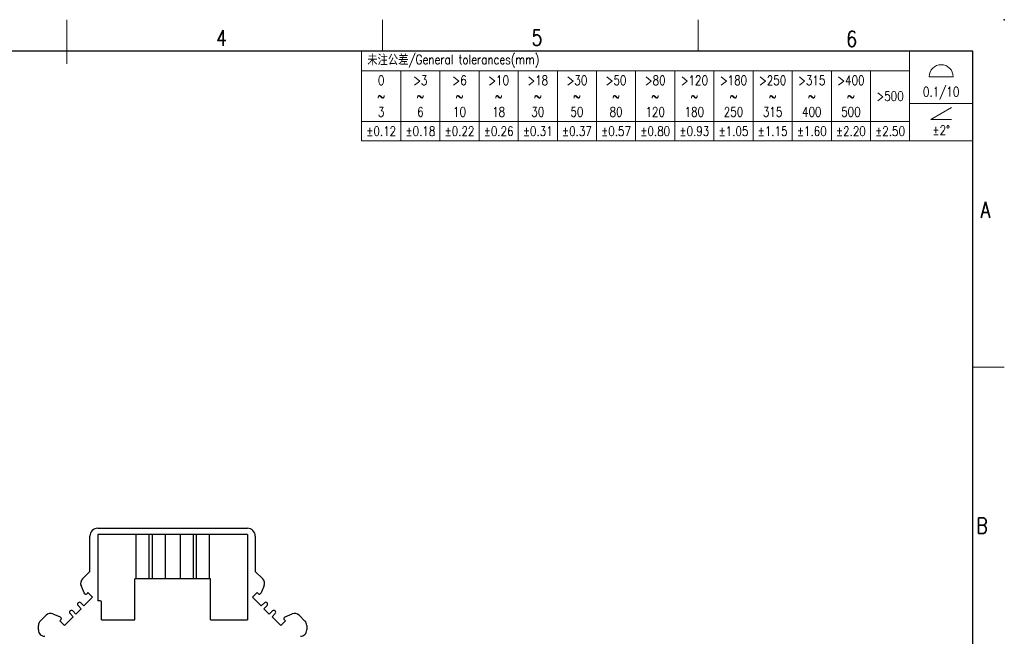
# Model space of a CAD drawing. Header units: inches. Extents: x 3728 to 5725, y -2497 to -825.
# Tile 10 of 10: x 5569 to 5725, y -2384 to -2287. Entities that reach past the tile are written whole.
import ezdxf
from ezdxf.enums import TextEntityAlignment as Align

# ---------------------------------------------------------------- set-up
doc = ezdxf.new("R2010")
doc.units = ezdxf.units.IN
doc.header["$MEASUREMENT"] = 0
doc.layers.get('0').update_dxf_attribs({"lineweight": 30})
for name, color, linetype, lineweight in [('TEXT', 6, 'Continuous', 13), ('尺寸线', 3, 'Continuous', 13), ('轮廓线', 7, 'Continuous', 30)]:
    doc.layers.add(name, color=color, linetype=linetype, lineweight=lineweight)
doc.styles.add('romans-V1.1', font='romans.shx', dxfattribs={"width": 0.8})
doc.styles.add('Romans-高1.8', font='romans.shx', dxfattribs={"width": 0.8, "height": 1.8})
doc.styles.add('romans-高2.5', font='romans.shx', dxfattribs={"width": 0.8, "height": 2.5})
doc.styles.add('romans-高3.5', font='romans.shx', dxfattribs={"width": 0.8, "height": 3.5})
doc.styles.add('宋体-高2.5', font='txt', dxfattribs={"width": 0.8, "height": 2.5})

# ---------------------------------------------------------------- blocks, each defined once
blk = doc.blocks.new('*T3')
at = {"layer": '尺寸线', "color": 0, "linetype": 'ByBlock', "lineweight": -2, "transparency": 16777216}
for p, q in [((0, 0), (96.8, 0)), ((0, 0), (0, -14.2)), ((86.8, 0), (86.8, -14.2)), ((96.8, 0), (96.8, -14.2)), ((0, -3.1), (86.8, -3.1)), ((6.2, -3.1), (6.2, -14.2)), ((12.4, -3.1), (12.4, -14.2)), ((18.6, -3.1), (18.6, -14.2)), ((24.8, -3.1), (24.8, -14.2)), ((31, -3.1), (31, -14.2)), ((37.2, -3.1), (37.2, -14.2)), ((43.4, -3.1), (43.4, -14.2)), ((49.6, -3.1), (49.6, -14.2)), ((55.8, -3.1), (55.8, -14.2)), ((62, -3.1), (62, -14.2)), ((68.2, -3.1), (68.2, -14.2)), ((74.4, -3.1), (74.4, -14.2)), ((80.6, -3.1), (80.6, -14.2)), ((86.8, -8.29), (96.8, -8.29)), ((0, -11.1), (86.8, -11.1)), ((0, -14.2), (96.8, -14.2))]:
    blk.add_line(p, q, dxfattribs=at)
at = {"layer": '尺寸线', "color": 3, "transparency": 16777216, "char_height": 1.5, "style": 'romans-高2.5'}
for s, insert, width, attachment_point in [('{\\fSimSun|b0|i0|c134|p2;\\C256; 未注公差\\Fromans|c134;/General tolerances(mm)}', (0.06, -1.55), 86.68, 4), ('{\\C256;\\P\\P0.1/10}', (91.8, -4.15), 9.88, 5)]:
    blk.add_mtext(s, dxfattribs=dict(at, insert=insert, width=width, attachment_point=attachment_point))
at = {"layer": '尺寸线', "transparency": 16777216, "char_height": 1.5, "attachment_point": 5}
for s, insert, width, style in [('0\\P~\\P3', (3.1, -7.1), 6.08, 'romans-高2.5'), ('>3\\P~\\P6', (9.3, -7.1), 6.08, 'romans-高2.5'), ('>6\\P~\\P10', (15.5, -7.1), 6.08, 'romans-高2.5'), ('>10\\P~\\P18', (21.7, -7.1), 6.08, 'romans-高2.5'), ('>18\\P~\\P30', (27.9, -7.1), 6.08, 'romans-高2.5'), ('>30\\P~\\P50', (34.1, -7.1), 6.08, 'romans-高2.5'), ('>50\\P~\\P80', (40.3, -7.1), 6.08, 'romans-高2.5'), ('>80\\P~\\P120', (46.5, -7.1), 6.08, 'romans-高2.5'), ('>120\\P~\\P180', (52.7, -7.1), 6.08, 'romans-高2.5'), ('>180\\P~\\P250', (58.9, -7.1), 6.08, 'romans-高2.5'), ('>250\\P~\\P315', (65.1, -7.1), 6.08, 'romans-高2.5'), ('>315\\P~\\P400', (71.3, -7.1), 6.08, 'romans-高2.5'), ('>400\\P~\\P500', (77.5, -7.1), 6.08, 'romans-高2.5'), ('>500', (83.7, -7.1), 6.08, 'romans-高2.5'), ('±0.12', (3.1, -12.65), 6.08, 'Romans-高1.8'), ('±0.18', (9.3, -12.65), 6.08, 'romans-V1.1'), ('±0.22', (15.5, -12.65), 6.08, 'romans-V1.1'), ('±0.26', (21.7, -12.65), 6.08, 'romans-V1.1'), ('±0.31', (27.9, -12.65), 6.08, 'romans-V1.1'), ('±0.37', (34.1, -12.65), 6.08, 'romans-V1.1'), ('±0.57', (40.3, -12.65), 6.08, 'romans-V1.1'), ('±0.80', (46.5, -12.65), 6.08, 'romans-V1.1'), ('±0.93', (52.7, -12.65), 6.08, 'romans-V1.1'), ('±1.05', (58.9, -12.65), 6.08, 'romans-V1.1'), ('±1.15', (65.1, -12.65), 6.08, 'romans-V1.1'), ('±1.60', (71.3, -12.65), 6.08, 'romans-V1.1'), ('±2.20', (77.5, -12.65), 6.08, 'romans-V1.1'), ('±2.50', (83.7, -12.65), 6.08, 'romans-V1.1'), ('\\P±2%%D', (91.8, -11.25), 9.88, 'romans-V1.1')]:
    blk.add_mtext(s, dxfattribs=dict(at, insert=insert, width=width, style=style))
blk = doc.blocks.new('DIN16742-TG6(NW)Rev.1.1')
at = {"layer": '尺寸线'}
for p, q in [((89.9, 10.18), (93.7, 10.18)), ((90.17, 3.41), (93.43, 5.3)), ((93.43, 3.41), (90.17, 3.41))]:
    blk.add_line(p, q, dxfattribs=at)
blk.add_arc((91.8, 10.18), 1.9, 0, 180, dxfattribs=at)
blk.add_blockref('*T3', (0, 14.2))
blk = doc.blocks.new('FOR-1754 Rev.1.1-A4客户图')
at = {"layer": 'TEXT'}
for p, q in [((-93.5, 200), (-93.5, 205)), ((-43.5, 200), (-43.5, 205)), ((0, 150), (5, 150))]:
    blk.add_line(p, q, dxfattribs=at)
at = {"layer": '尺寸线'}
blk.add_line((-143.5, 198), (-143.5, 205), dxfattribs=at)
at = {"layer": '轮廓线'}
blk.add_lwpolyline([(-74.67, 0), (0, 0), (0, 200), (-287, 200)], dxfattribs=at)
blk.add_point((5, 205), dxfattribs=at)
at = {"layer": 'TEXT', "style": 'romans-高2.5', "width": 0.8}
for s, p in [('4', (-119.85, 200.85)), ('5', (-69.88, 200.92)), ('6', (-20.04, 200.7)), ('A', (1.24, 173.66)), ('B', (0.57, 123.66))]:
    blk.add_text(s, height=2.5, dxfattribs=at).set_placement(p)
at = {"layer": '尺寸线', "width": 0.8}
for tag, height, style, p in [('/', 2.5, 'romans-高2.5', (-94.89, 30.44)), ('/', 2.5, 'romans-高2.5', (-96.71, 25.38)), ('/', 2.5, 'romans-高2.5', (-102.11, 20.6)), ('15EDGKNM-3.81-XXP-1Y-1000A(H)', 3.5, 'romans-高3.5', (-40.89, 11.73)), ('CENGMZ_2018.10.18', 2.5, 'romans-高2.5', (-97.54, 6.17)), ('15EDGKNM-3.5-C04', 2.5, 'romans-高2.5', (-47.36, 6.2)), ('T0-1', 2.5, 'romans-高2.5', (-5.69, 6.17)), ('CUSTOMER_DRAWING', 2.5, 'romans-高2.5', (-56.48, 1.21)), ('2:1', 2.5, 'romans-高2.5', (-23.28, 1.2)), ('1/1', 2.5, 'romans-高2.5', (-5.77, 1.37))]:
    blk.add_attdef(tag, text='', height=height, dxfattribs=dict(at, style=style)).set_placement(p, align=Align.CENTER)
at = {"layer": '尺寸线', "style": '宋体-高2.5', "width": 0.8}
blk.add_attdef('/', text='', height=2.5, dxfattribs=at).set_placement((-55.64, 31.97), align=Align.MIDDLE_LEFT)

msp = doc.modelspace()

# ---------------------------------------------------------------- linework, layer by layer
at = {"color": 7, "linetype": 'Continuous'}
for p, q in [((5581.771, -2367.34), (5605.471, -2367.34)), ((5580.521, -2374.165), (5580.521, -2368.59)), ((5605.471, -2368.34), (5581.771, -2368.34)), ((5581.771, -2368.34), (5581.771, -2378.84)), ((5587.821, -2368.34), (5587.821, -2375.34)), ((5589.871, -2368.34), (5589.871, -2375.34)), ((5590.371, -2368.34), (5590.371, -2375.34)), ((5592.421, -2368.34), (5592.421, -2375.34)), ((5594.821, -2368.34), (5594.821, -2375.34)), ((5596.871, -2368.34), (5596.871, -2375.34)), ((5597.371, -2368.34), (5597.371, -2375.34)), ((5599.421, -2368.34), (5599.421, -2375.34)), ((5605.471, -2368.34), (5605.471, -2381.84)), ((5606.721, -2368.59), (5606.721, -2374.165)), ((5579.343, -2375.342), (5580.521, -2374.165)), ((5599.621, -2375.34), (5587.621, -2375.34)), ((5587.621, -2381.84), (5587.621, -2375.34)), ((5599.621, -2381.84), (5599.621, -2375.34)), ((5606.721, -2374.165), (5607.898, -2375.342)), ((5579.588, -2377.575), (5579.123, -2376.424)), ((5608.118, -2376.424), (5607.653, -2377.575)), ((5579.57, -2379.643), (5580.949, -2378.265)), ((5579.729, -2377.716), (5579.588, -2377.575)), ((5580.206, -2377.522), (5580.012, -2377.716)), ((5580.949, -2378.265), (5580.206, -2377.522)), ((5607.035, -2377.522), (5606.292, -2378.265)), ((5606.292, -2378.265), (5607.672, -2379.643)), ((5607.229, -2377.716), (5607.035, -2377.522)), ((5607.653, -2377.575), (5607.512, -2377.716)), ((5578.296, -2380.916), (5579.145, -2380.067)), ((5579.145, -2380.067), (5578.65, -2379.572)), ((5579.075, -2379.148), (5579.57, -2379.643)), ((5582.171, -2378.84), (5581.771, -2378.84)), ((5582.371, -2381.84), (5582.371, -2379.04)), ((5607.672, -2379.643), (5608.166, -2379.148)), ((5608.591, -2379.572), (5608.096, -2380.067)), ((5608.096, -2380.067), (5608.945, -2380.916)), ((5572.663, -2382.022), (5573.573, -2381.113)), ((5574.655, -2380.893), (5575.804, -2381.357)), ((5575.804, -2381.357), (5575.945, -2381.498)), ((5576.493, -2382.718), (5577.872, -2381.34)), ((5577.872, -2381.34), (5577.377, -2380.845)), ((5577.802, -2380.421), (5578.296, -2380.916)), ((5608.945, -2380.916), (5609.439, -2380.421)), ((5609.864, -2380.845), (5609.369, -2381.34)), ((5609.369, -2381.34), (5610.748, -2382.718)), ((5611.296, -2381.498), (5611.437, -2381.357)), ((5611.437, -2381.357), (5612.586, -2380.893)), ((5613.668, -2381.113), (5614.578, -2382.022)), ((5572.371, -2383.44), (5572.371, -2382.729)), ((5575.945, -2381.781), (5575.751, -2381.976)), ((5575.751, -2381.976), (5576.493, -2382.718)), ((5582.371, -2381.84), (5587.621, -2381.84)), ((5599.621, -2381.84), (5605.471, -2381.84)), ((5610.748, -2382.718), (5611.49, -2381.976)), ((5611.49, -2381.976), (5611.296, -2381.781)), ((5614.871, -2382.729), (5614.871, -2383.44))]:
    msp.add_line(p, q, dxfattribs=at)
for centre, radius, start, end in [((5581.771, -2368.59), 1.25, 90, 180), ((5605.471, -2368.59), 1.25, 0, 90), ((5580.05, -2376.05), 1, 134.99999, 201.98657), ((5607.191, -2376.05), 1, 338.01343, 45.00001), ((5579.871, -2377.575), 0.2, 224.98659, 314.98667), ((5607.37, -2377.575), 0.2, 225.01333, 315.01341), ((5578.862, -2379.36), 0.3, 44.9865, 224.9865), ((5582.171, -2379.04), 0.2, 0, 90), ((5608.379, -2379.36), 0.3, 315.0135, 135.0135), ((5574.28, -2381.82), 1, 67.98654, 135.00002), ((5575.804, -2381.64), 0.2, 314.98638, 44.98647), ((5577.589, -2380.633), 0.3, 44.98656, 224.98656), ((5609.652, -2380.633), 0.3, 315.01344, 135.01344), ((5611.437, -2381.64), 0.2, 135.01353, 225.01362), ((5612.961, -2381.82), 1, 44.99998, 112.01346), ((5573.371, -2382.729), 1, 135.00006, 179.99998), ((5613.871, -2382.729), 1, 0.00002, 44.99994), ((5573.371, -2383.44), 1, 179.99996, 270.00004), ((5613.871, -2383.44), 1, 269.99996, 0.00004)]:
    msp.add_arc(centre, radius, start, end, dxfattribs=at)

# ---------------------------------------------------------------- block references
msp.add_blockref('FOR-1754 Rev.1.1-A4客户图', (5720.371, -2491.826))
at = {"layer": '尺寸线'}
msp.add_blockref('DIN16742-TG6(NW)Rev.1.1', (5623.571, -2306.026), dxfattribs=at)

doc.saveas('drawing.dxf')
